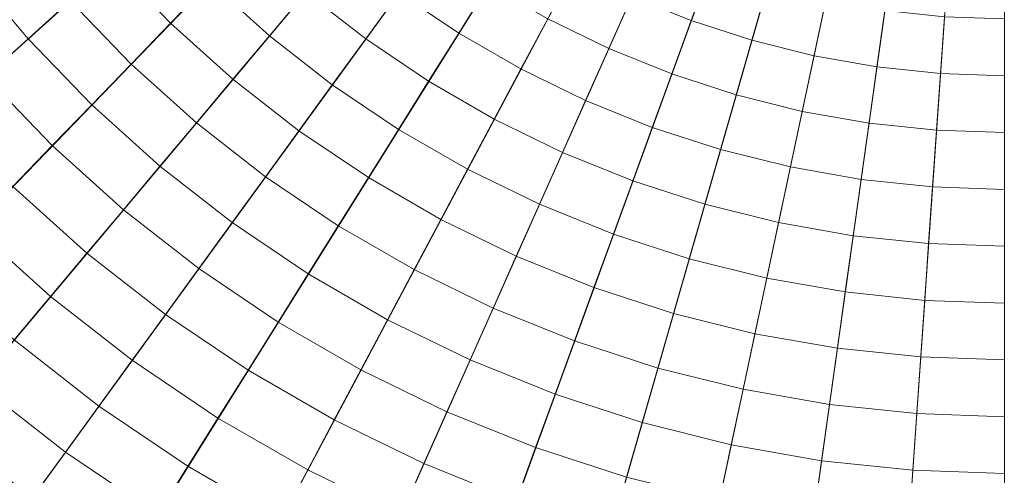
# Model space of a CAD drawing. Header units: centimetres. Extents: x -3.01 to 4.18, y -5.46 to 1.74.
# Tile 191 of 256: x 0.08 to 0.59, y -2.53 to -2.3. Entities that reach past the tile are written whole.
import ezdxf

# ---------------------------------------------------------------- set-up
doc = ezdxf.new("R2010")
doc.units = ezdxf.units.CM
doc.header["$LTSCALE"] = 2.54
doc.layers.add('Lucido design-1', color=7, linetype='Continuous')

# ---------------------------------------------------------------- blocks, each defined once
blk = doc.blocks.new('Gruppo-1')
at = {"color": 142, "linetype": 'Continuous', "lineweight": 9}
for points in [[(-0.2012, -2.47577, 36.39157), (-0.15636, -2.52921, 36.39157), (0.58636, -1.86046, 36.39157), (-0.2012, -2.47577, 36.39157)], [(0.58636, -1.86046, 37.29882), (-0.15636, -2.52921, 37.29882), (-0.2012, -2.47577, 37.29882), (0.58636, -1.86046, 37.29882)], [(-0.15636, -2.52921, 36.39157), (-0.1079, -2.57939, 36.39157), (0.58636, -1.86046, 36.39157), (-0.15636, -2.52921, 36.39157)], [(0.58636, -1.86046, 37.29882), (-0.1079, -2.57939, 37.29882), (-0.15636, -2.52921, 37.29882), (0.58636, -1.86046, 37.29882)], [(-0.1079, -2.57939, 36.39157), (-0.05606, -2.62607, 36.39157), (0.58636, -1.86046, 36.39157), (-0.1079, -2.57939, 36.39157)], [(0.58636, -1.86046, 37.29882), (-0.05606, -2.62607, 37.29882), (-0.1079, -2.57939, 37.29882), (0.58636, -1.86046, 37.29882)], [(-0.05606, -2.62607, 36.39157), (-0.00109, -2.66902, 36.39157), (0.58636, -1.86046, 36.39157), (-0.05606, -2.62607, 36.39157)], [(0.58636, -1.86046, 37.29882), (-0.00109, -2.66902, 37.29882), (-0.05606, -2.62607, 37.29882), (0.58636, -1.86046, 37.29882)], [(-0.00109, -2.66902, 36.39157), (0.05674, -2.70803, 36.39157), (0.58636, -1.86046, 36.39157), (-0.00109, -2.66902, 36.39157)], [(0.58636, -1.86046, 37.29882), (0.05674, -2.70803, 37.29882), (-0.00109, -2.66902, 37.29882), (0.58636, -1.86046, 37.29882)], [(0.05674, -2.70803, 36.39157), (0.11715, -2.74291, 36.39157), (0.58636, -1.86046, 36.39157), (0.05674, -2.70803, 36.39157)], [(0.58636, -1.86046, 37.29882), (0.11715, -2.74291, 37.29882), (0.05674, -2.70803, 37.29882), (0.58636, -1.86046, 37.29882)], [(0.11715, -2.74291, 36.39157), (0.17985, -2.77349, 36.39157), (0.58636, -1.86046, 36.39157), (0.11715, -2.74291, 36.39157)], [(0.58636, -1.86046, 37.29882), (0.17985, -2.77349, 37.29882), (0.11715, -2.74291, 37.29882), (0.58636, -1.86046, 37.29882)], [(0.17985, -2.77349, 36.39157), (0.24453, -2.79962, 36.39157), (0.58636, -1.86046, 36.39157), (0.17985, -2.77349, 36.39157)], [(0.58636, -1.86046, 37.29882), (0.24453, -2.79962, 37.29882), (0.17985, -2.77349, 37.29882), (0.58636, -1.86046, 37.29882)], [(0.24453, -2.79962, 36.39157), (0.31088, -2.82118, 36.39157), (0.58636, -1.86046, 36.39157), (0.24453, -2.79962, 36.39157)], [(0.58636, -1.86046, 37.29882), (0.31088, -2.82118, 37.29882), (0.24453, -2.79962, 37.29882), (0.58636, -1.86046, 37.29882)], [(0.31088, -2.82118, 36.39157), (0.37857, -2.83806, 36.39157), (0.58636, -1.86046, 36.39157), (0.31088, -2.82118, 36.39157)], [(0.58636, -1.86046, 37.29882), (0.37857, -2.83806, 37.29882), (0.31088, -2.82118, 37.29882), (0.58636, -1.86046, 37.29882)], [(0.37857, -2.83806, 36.39157), (0.44727, -2.85017, 36.39157), (0.58636, -1.86046, 36.39157), (0.37857, -2.83806, 36.39157)], [(0.58636, -1.86046, 37.29882), (0.44727, -2.85017, 37.29882), (0.37857, -2.83806, 37.29882), (0.58636, -1.86046, 37.29882)], [(0.44727, -2.85017, 36.39157), (0.51664, -2.85746, 36.39157), (0.58636, -1.86046, 36.39157), (0.44727, -2.85017, 36.39157)], [(0.58636, -1.86046, 37.29882), (0.51664, -2.85746, 37.29882), (0.44727, -2.85017, 37.29882), (0.58636, -1.86046, 37.29882)], [(0.51664, -2.85746, 36.39157), (0.58636, -2.8599, 36.39157), (0.58636, -1.86046, 36.39157), (0.51664, -2.85746, 36.39157)], [(0.58636, -1.86046, 37.29882), (0.58636, -2.8599, 37.29882), (0.51664, -2.85746, 37.29882), (0.58636, -1.86046, 37.29882)]]:
    blk.add_polyline3d(points, dxfattribs=at)
for points in [[(-2.99255, -2.23662, 37.29766), (-2.95759, -2.48536, 37.29766), (0.58423, -1.86084, 37.29766), (0.58421, -1.86069, 37.29766)], [(-2.95759, -2.48536, 37.29766), (-2.90537, -2.73105, 37.29766), (0.58426, -1.86098, 37.29766), (0.58423, -1.86084, 37.29766)], [(-2.90537, -2.73105, 37.29766), (-2.83614, -2.9725, 37.29766), (0.58431, -1.86113, 37.29766), (0.58426, -1.86098, 37.29766)], [(-2.83614, -2.9725, 37.29766), (-2.75023, -3.20853, 37.29766), (0.58436, -1.86127, 37.29766), (0.58431, -1.86113, 37.29766)], [(-2.75023, -3.20853, 37.29766), (-2.64806, -3.43799, 37.29766), (0.58442, -1.86141, 37.29766), (0.58436, -1.86127, 37.29766)], [(-2.64806, -3.43799, 37.29766), (-2.53014, -3.65977, 37.29766), (0.58449, -1.86154, 37.29766), (0.58442, -1.86141, 37.29766)], [(-2.53014, -3.65977, 37.29766), (-2.39704, -3.87279, 37.29766), (0.58457, -1.86167, 37.29766), (0.58449, -1.86154, 37.29766)], [(-2.39704, -3.87279, 37.29766), (-2.24939, -4.076, 37.29766), (0.58466, -1.86179, 37.29766), (0.58457, -1.86167, 37.29766)], [(-2.24939, -4.076, 37.29766), (-2.08794, -4.26841, 37.29766), (0.58475, -1.86191, 37.29766), (0.58466, -1.86179, 37.29766)], [(-2.08794, -4.26841, 37.29766), (-1.91345, -4.4491, 37.29766), (0.58486, -1.86202, 37.29766), (0.58475, -1.86191, 37.29766)], [(-1.91345, -4.4491, 37.29766), (-1.72679, -4.61717, 37.29766), (0.58497, -1.86212, 37.29766), (0.58486, -1.86202, 37.29766)], [(-1.72679, -4.61717, 37.29766), (-1.52886, -4.77181, 37.29766), (0.58509, -1.86221, 37.29766), (0.58497, -1.86212, 37.29766)], [(-1.52886, -4.77181, 37.29766), (-1.32062, -4.91227, 37.29766), (0.58522, -1.86229, 37.29766), (0.58509, -1.86221, 37.29766)], [(-1.32062, -4.91227, 37.29766), (-1.10309, -5.03786, 37.29766), (0.58535, -1.86237, 37.29766), (0.58522, -1.86229, 37.29766)], [(-1.10309, -5.03786, 37.29766), (-0.87733, -5.14797, 37.29766), (0.58548, -1.86244, 37.29766), (0.58535, -1.86237, 37.29766)], [(-0.87733, -5.14797, 37.29766), (-0.64444, -5.24206, 37.29766), (0.58562, -1.86249, 37.29766), (0.58548, -1.86244, 37.29766)], [(-0.64444, -5.24206, 37.29766), (-0.40555, -5.31968, 37.29766), (0.58577, -1.86254, 37.29766), (0.58562, -1.86249, 37.29766)], [(-0.40555, -5.31968, 37.29766), (-0.16184, -5.38045, 37.29766), (0.58591, -1.86258, 37.29766), (0.58577, -1.86254, 37.29766)], [(-0.16184, -5.38045, 37.29766), (0.08553, -5.42407, 37.29766), (0.58606, -1.8626, 37.29766), (0.58591, -1.86258, 37.29766)], [(0.08553, -5.42407, 37.29766), (0.33533, -5.45032, 37.29766), (0.58621, -1.86262, 37.29766), (0.58606, -1.8626, 37.29766)], [(0.33533, -5.45032, 37.29766), (0.58636, -5.45909, 37.29766), (0.58636, -1.86262, 37.29766), (0.58621, -1.86262, 37.29766)], [(0.15184, -2.2517, 38.37617), (0.18019, -2.28106, 38.37617), (0.16001, -2.30196, 38.37352), (0.13025, -2.27115, 38.37352)], [(0.07982, -2.25621, 38.37078), (0.10866, -2.29058, 38.37078), (0.08709, -2.31001, 38.36793), (0.05694, -2.27409, 38.36793)], [(0.20038, -2.26015, 38.37871), (0.2292, -2.2861, 38.37871), (0.21052, -2.30837, 38.37617), (0.18019, -2.28106, 38.37617)], [(0.24789, -2.26383, 38.38116), (0.27685, -2.28646, 38.38116), (0.25977, -2.30998, 38.37871), (0.2292, -2.2861, 38.37871)], [(0.29395, -2.26293, 38.3835), (0.32274, -2.28235, 38.3835), (0.30732, -2.30701, 38.38116), (0.27685, -2.28646, 38.38116)], [(0.40768, -2.26178, 38.38789), (0.43611, -2.27326, 38.38789), (0.42616, -2.30061, 38.38574), (0.39585, -2.28836, 38.38574)], [(0.05694, -2.27409, 38.36793), (0.08709, -2.31001, 38.36793), (0.06551, -2.32943, 38.36498), (0.03407, -2.29196, 38.36498)], [(0.13025, -2.27115, 38.37352), (0.16001, -2.30196, 38.37352), (0.13983, -2.32286, 38.37078), (0.10866, -2.29058, 38.37078)], [(0.36646, -2.27403, 38.38574), (0.39585, -2.28836, 38.38574), (0.38402, -2.31493, 38.3835), (0.35281, -2.29971, 38.3835)], [(0.43611, -2.27326, 38.38789), (0.46527, -2.28274, 38.38789), (0.45725, -2.31071, 38.38574), (0.42616, -2.30061, 38.38574)], [(0.18019, -2.28106, 38.37617), (0.21052, -2.30837, 38.37617), (0.19184, -2.33063, 38.37352), (0.16001, -2.30196, 38.37352)], [(0.32274, -2.28235, 38.3835), (0.35281, -2.29971, 38.3835), (0.33915, -2.32539, 38.38116), (0.30732, -2.30701, 38.38116)], [(0.46527, -2.28274, 38.38789), (0.49503, -2.29016, 38.38789), (0.48898, -2.31862, 38.38574), (0.45725, -2.31071, 38.38574)], [(0.10866, -2.29058, 38.37078), (0.13983, -2.32286, 38.37078), (0.11966, -2.34374, 38.36793), (0.08709, -2.31001, 38.36793)], [(0.2292, -2.2861, 38.37871), (0.25977, -2.30998, 38.37871), (0.24268, -2.3335, 38.37617), (0.21052, -2.30837, 38.37617)], [(0.27685, -2.28646, 38.38116), (0.30732, -2.30701, 38.38116), (0.29192, -2.33167, 38.37871), (0.25977, -2.30998, 38.37871)], [(0.39585, -2.28836, 38.38574), (0.42616, -2.30061, 38.38574), (0.41621, -2.32794, 38.3835), (0.38402, -2.31493, 38.3835)], [(0.49503, -2.29016, 38.38789), (0.52522, -2.29548, 38.38789), (0.52117, -2.3243, 38.38574), (0.48898, -2.31862, 38.38574)], [(0.52522, -2.29548, 38.38789), (0.55572, -2.29869, 38.38789), (0.55369, -2.32771, 38.38574), (0.52117, -2.3243, 38.38574)], [(0.35281, -2.29971, 38.3835), (0.38402, -2.31493, 38.3835), (0.37219, -2.3415, 38.38116), (0.33915, -2.32539, 38.38116)], [(0.42616, -2.30061, 38.38574), (0.45725, -2.31071, 38.38574), (0.44924, -2.33867, 38.3835), (0.41621, -2.32794, 38.3835)], [(0.55572, -2.29869, 38.38789), (0.58636, -2.29976, 38.38789), (0.58636, -2.32885, 38.38574), (0.55369, -2.32771, 38.38574)], [(0.16001, -2.30196, 38.37352), (0.19184, -2.33063, 38.37352), (0.17317, -2.35288, 38.37078), (0.13983, -2.32286, 38.37078)], [(0.08709, -2.31001, 38.36793), (0.11966, -2.34374, 38.36793), (0.0995, -2.36462, 38.36498), (0.06551, -2.32943, 38.36498)], [(0.21052, -2.30837, 38.37617), (0.24268, -2.3335, 38.37617), (0.2256, -2.357, 38.37352), (0.19184, -2.33063, 38.37352)], [(0.25977, -2.30998, 38.37871), (0.29192, -2.33167, 38.37871), (0.27652, -2.35632, 38.37617), (0.24268, -2.3335, 38.37617)], [(0.30732, -2.30701, 38.38116), (0.33915, -2.32539, 38.38116), (0.3255, -2.35106, 38.37871), (0.29192, -2.33167, 38.37871)], [(0.45725, -2.31071, 38.38574), (0.48898, -2.31862, 38.38574), (0.48293, -2.34707, 38.3835), (0.44924, -2.33867, 38.3835)], [(0.38402, -2.31493, 38.3835), (0.41621, -2.32794, 38.3835), (0.40627, -2.35527, 38.38116), (0.37219, -2.3415, 38.38116)], [(0.48898, -2.31862, 38.38574), (0.52117, -2.3243, 38.38574), (0.51712, -2.3531, 38.3835), (0.48293, -2.34707, 38.3835)], [(0.13983, -2.32286, 38.37078), (0.17317, -2.35288, 38.37078), (0.15451, -2.37512, 38.36793), (0.11966, -2.34374, 38.36793)], [(0.33915, -2.32539, 38.38116), (0.37219, -2.3415, 38.38116), (0.36036, -2.36806, 38.37871), (0.3255, -2.35106, 38.37871)], [(0.52117, -2.3243, 38.38574), (0.55369, -2.32771, 38.38574), (0.55166, -2.35673, 38.3835), (0.51712, -2.3531, 38.3835)], [(0.06551, -2.32943, 38.36498), (0.0995, -2.36462, 38.36498), (0.07934, -2.3855, 38.36193), (0.04395, -2.34885, 38.36193)], [(0.19184, -2.33063, 38.37352), (0.2256, -2.357, 38.37352), (0.20853, -2.3805, 38.37078), (0.17317, -2.35288, 38.37078)], [(0.41621, -2.32794, 38.3835), (0.44924, -2.33867, 38.3835), (0.44122, -2.36663, 38.38116), (0.40627, -2.35527, 38.38116)], [(0.55369, -2.32771, 38.38574), (0.58636, -2.32885, 38.38574), (0.58636, -2.35794, 38.3835), (0.55166, -2.35673, 38.3835)], [(0.24268, -2.3335, 38.37617), (0.27652, -2.35632, 38.37617), (0.26112, -2.38096, 38.37352), (0.2256, -2.357, 38.37352)], [(0.29192, -2.33167, 38.37871), (0.3255, -2.35106, 38.37871), (0.31186, -2.37672, 38.37617), (0.27652, -2.35632, 38.37617)], [(0.44924, -2.33867, 38.3835), (0.48293, -2.34707, 38.3835), (0.47688, -2.37552, 38.38116), (0.44122, -2.36663, 38.38116)], [(0.11966, -2.34374, 38.36793), (0.15451, -2.37512, 38.36793), (0.13585, -2.39736, 38.36498), (0.0995, -2.36462, 38.36498)], [(0.37219, -2.3415, 38.38116), (0.40627, -2.35527, 38.38116), (0.39632, -2.38259, 38.37871), (0.36036, -2.36806, 38.37871)], [(0.3255, -2.35106, 38.37871), (0.36036, -2.36806, 38.37871), (0.34854, -2.39461, 38.37617), (0.31186, -2.37672, 38.37617)], [(0.48293, -2.34707, 38.3835), (0.51712, -2.3531, 38.3835), (0.51308, -2.3819, 38.38116), (0.47688, -2.37552, 38.38116)], [(0.17317, -2.35288, 38.37078), (0.20853, -2.3805, 38.37078), (0.19146, -2.40399, 38.36793), (0.15451, -2.37512, 38.36793)], [(0.40627, -2.35527, 38.38116), (0.44122, -2.36663, 38.38116), (0.43321, -2.39457, 38.37871), (0.39632, -2.38259, 38.37871)], [(0.51712, -2.3531, 38.3835), (0.55166, -2.35673, 38.3835), (0.54963, -2.38574, 38.38116), (0.51308, -2.3819, 38.38116)], [(0.2256, -2.357, 38.37352), (0.26112, -2.38096, 38.37352), (0.24573, -2.40559, 38.37078), (0.20853, -2.3805, 38.37078)], [(0.27652, -2.35632, 38.37617), (0.31186, -2.37672, 38.37617), (0.29822, -2.40238, 38.37352), (0.26112, -2.38096, 38.37352)], [(0.55166, -2.35673, 38.3835), (0.58636, -2.35794, 38.3835), (0.58636, -2.38703, 38.38116), (0.54963, -2.38574, 38.38116)], [(0.0995, -2.36462, 38.36498), (0.13585, -2.39736, 38.36498), (0.1172, -2.41958, 38.36193), (0.07934, -2.3855, 38.36193)], [(0.36036, -2.36806, 38.37871), (0.39632, -2.38259, 38.37871), (0.38638, -2.4099, 38.37617), (0.34854, -2.39461, 38.37617)], [(0.44122, -2.36663, 38.38116), (0.47688, -2.37552, 38.38116), (0.47084, -2.40396, 38.37871), (0.43321, -2.39457, 38.37871)], [(0.15451, -2.37512, 38.36793), (0.19146, -2.40399, 38.36793), (0.1744, -2.42748, 38.36498), (0.13585, -2.39736, 38.36498)], [(0.47688, -2.37552, 38.38116), (0.51308, -2.3819, 38.38116), (0.50903, -2.41069, 38.37871), (0.47084, -2.40396, 38.37871)], [(0.20853, -2.3805, 38.37078), (0.24573, -2.40559, 38.37078), (0.23034, -2.43021, 38.36793), (0.19146, -2.40399, 38.36793)], [(0.26112, -2.38096, 38.37352), (0.29822, -2.40238, 38.37352), (0.28458, -2.42802, 38.37078), (0.24573, -2.40559, 38.37078)], [(0.31186, -2.37672, 38.37617), (0.34854, -2.39461, 38.37617), (0.33672, -2.42116, 38.37352), (0.29822, -2.40238, 38.37352)], [(0.07934, -2.3855, 38.36193), (0.1172, -2.41958, 38.36193), (0.09856, -2.4418, 38.35878), (0.05919, -2.40636, 38.35878)], [(0.39632, -2.38259, 38.37871), (0.43321, -2.39457, 38.37871), (0.4252, -2.42251, 38.37617), (0.38638, -2.4099, 38.37617)], [(0.51308, -2.3819, 38.38116), (0.54963, -2.38574, 38.38116), (0.5476, -2.41475, 38.37871), (0.50903, -2.41069, 38.37871)], [(0.54963, -2.38574, 38.38116), (0.58636, -2.38703, 38.38116), (0.58636, -2.4161, 38.37871), (0.5476, -2.41475, 38.37871)], [(0.34854, -2.39461, 38.37617), (0.38638, -2.4099, 38.37617), (0.37644, -2.43721, 38.37352), (0.33672, -2.42116, 38.37352)], [(0.43321, -2.39457, 38.37871), (0.47084, -2.40396, 38.37871), (0.46479, -2.43239, 38.37617), (0.4252, -2.42251, 38.37617)], [(0.13585, -2.39736, 38.36498), (0.1744, -2.42748, 38.36498), (0.15735, -2.45095, 38.36193), (0.1172, -2.41958, 38.36193)], [(0.05919, -2.40636, 38.35878), (0.09856, -2.4418, 38.35878), (0.07992, -2.46402, 38.35553), (0.03905, -2.42722, 38.35553)], [(0.19146, -2.40399, 38.36793), (0.23034, -2.43021, 38.36793), (0.21496, -2.45483, 38.36498), (0.1744, -2.42748, 38.36498)], [(0.24573, -2.40559, 38.37078), (0.28458, -2.42802, 38.37078), (0.27095, -2.45366, 38.36793), (0.23034, -2.43021, 38.36793)], [(0.29822, -2.40238, 38.37352), (0.33672, -2.42116, 38.37352), (0.32491, -2.44769, 38.37078), (0.28458, -2.42802, 38.37078)], [(0.47084, -2.40396, 38.37871), (0.50903, -2.41069, 38.37871), (0.50499, -2.43947, 38.37617), (0.46479, -2.43239, 38.37617)], [(0.38638, -2.4099, 38.37617), (0.4252, -2.42251, 38.37617), (0.41719, -2.45044, 38.37352), (0.37644, -2.43721, 38.37352)], [(0.50903, -2.41069, 38.37871), (0.5476, -2.41475, 38.37871), (0.54557, -2.44374, 38.37617), (0.50499, -2.43947, 38.37617)], [(0.5476, -2.41475, 38.37871), (0.58636, -2.4161, 38.37871), (0.58636, -2.44516, 38.37617), (0.54557, -2.44374, 38.37617)], [(0.1172, -2.41958, 38.36193), (0.15735, -2.45095, 38.36193), (0.1403, -2.47442, 38.35878), (0.09856, -2.4418, 38.35878)], [(0.33672, -2.42116, 38.37352), (0.37644, -2.43721, 38.37352), (0.36651, -2.4645, 38.37078), (0.32491, -2.44769, 38.37078)], [(0.4252, -2.42251, 38.37617), (0.46479, -2.43239, 38.37617), (0.45875, -2.46081, 38.37352), (0.41719, -2.45044, 38.37352)], [(0.1744, -2.42748, 38.36498), (0.21496, -2.45483, 38.36498), (0.19958, -2.47944, 38.36193), (0.15735, -2.45095, 38.36193)], [(0.23034, -2.43021, 38.36793), (0.27095, -2.45366, 38.36793), (0.25732, -2.47929, 38.36498), (0.21496, -2.45483, 38.36498)], [(0.28458, -2.42802, 38.37078), (0.32491, -2.44769, 38.37078), (0.3131, -2.47422, 38.36793), (0.27095, -2.45366, 38.36793)], [(0.46479, -2.43239, 38.37617), (0.50499, -2.43947, 38.37617), (0.50094, -2.46825, 38.37352), (0.45875, -2.46081, 38.37352)], [(0.37644, -2.43721, 38.37352), (0.41719, -2.45044, 38.37352), (0.40918, -2.47836, 38.37078), (0.36651, -2.4645, 38.37078)], [(0.50499, -2.43947, 38.37617), (0.54557, -2.44374, 38.37617), (0.54355, -2.47272, 38.37352), (0.50094, -2.46825, 38.37352)], [(0.09856, -2.4418, 38.35878), (0.1403, -2.47442, 38.35878), (0.12325, -2.49787, 38.35553), (0.07992, -2.46402, 38.35553)], [(0.54557, -2.44374, 38.37617), (0.58636, -2.44516, 38.37617), (0.58636, -2.47422, 38.37352), (0.54355, -2.47272, 38.37352)], [(0.15735, -2.45095, 38.36193), (0.19958, -2.47944, 38.36193), (0.18421, -2.50404, 38.35878), (0.1403, -2.47442, 38.35878)], [(0.32491, -2.44769, 38.37078), (0.36651, -2.4645, 38.37078), (0.35658, -2.49179, 38.36793), (0.3131, -2.47422, 38.36793)], [(0.41719, -2.45044, 38.37352), (0.45875, -2.46081, 38.37352), (0.45271, -2.48922, 38.37078), (0.40918, -2.47836, 38.37078)], [(0.21496, -2.45483, 38.36498), (0.25732, -2.47929, 38.36498), (0.2437, -2.50491, 38.36193), (0.19958, -2.47944, 38.36193)], [(0.27095, -2.45366, 38.36793), (0.3131, -2.47422, 38.36793), (0.30129, -2.50074, 38.36498), (0.25732, -2.47929, 38.36498)], [(0.45875, -2.46081, 38.37352), (0.50094, -2.46825, 38.37352), (0.4969, -2.49701, 38.37078), (0.45271, -2.48922, 38.37078)], [(0.07992, -2.46402, 38.35553), (0.12325, -2.49787, 38.35553), (0.10622, -2.52132, 38.35218), (0.06129, -2.48622, 38.35218)], [(0.36651, -2.4645, 38.37078), (0.40918, -2.47836, 38.37078), (0.40118, -2.50628, 38.36793), (0.35658, -2.49179, 38.36793)], [(0.50094, -2.46825, 38.37352), (0.54355, -2.47272, 38.37352), (0.54152, -2.5017, 38.37078), (0.4969, -2.49701, 38.37078)], [(0.1403, -2.47442, 38.35878), (0.18421, -2.50404, 38.35878), (0.16885, -2.52862, 38.35553), (0.12325, -2.49787, 38.35553)], [(0.3131, -2.47422, 38.36793), (0.35658, -2.49179, 38.36793), (0.34665, -2.51906, 38.36498), (0.30129, -2.50074, 38.36498)], [(0.54355, -2.47272, 38.37352), (0.58636, -2.47422, 38.37352), (0.58636, -2.50327, 38.37078), (0.54152, -2.5017, 38.37078)], [(0.19958, -2.47944, 38.36193), (0.2437, -2.50491, 38.36193), (0.23008, -2.53052, 38.35878), (0.18421, -2.50404, 38.35878)], [(0.25732, -2.47929, 38.36498), (0.30129, -2.50074, 38.36498), (0.28949, -2.52724, 38.36193), (0.2437, -2.50491, 38.36193)], [(0.40918, -2.47836, 38.37078), (0.45271, -2.48922, 38.37078), (0.44668, -2.51762, 38.36793), (0.40118, -2.50628, 38.36793)], [(0.06129, -2.48622, 38.35218), (0.10622, -2.52132, 38.35218), (0.08919, -2.54476, 38.34873), (0.04267, -2.50841, 38.34873)], [(0.35658, -2.49179, 38.36793), (0.40118, -2.50628, 38.36793), (0.39318, -2.53418, 38.36498), (0.34665, -2.51906, 38.36498)], [(0.45271, -2.48922, 38.37078), (0.4969, -2.49701, 38.37078), (0.49286, -2.52576, 38.36793), (0.44668, -2.51762, 38.36793)], [(0.4969, -2.49701, 38.37078), (0.54152, -2.5017, 38.37078), (0.5395, -2.53067, 38.36793), (0.49286, -2.52576, 38.36793)], [(0.12325, -2.49787, 38.35553), (0.16885, -2.52862, 38.35553), (0.15349, -2.5532, 38.35218), (0.10622, -2.52132, 38.35218)], [(0.30129, -2.50074, 38.36498), (0.34665, -2.51906, 38.36498), (0.33673, -2.54633, 38.36193), (0.28949, -2.52724, 38.36193)], [(0.54152, -2.5017, 38.37078), (0.58636, -2.50327, 38.37078), (0.58636, -2.5323, 38.36793), (0.5395, -2.53067, 38.36793)], [(0.18421, -2.50404, 38.35878), (0.23008, -2.53052, 38.35878), (0.21647, -2.55612, 38.35553), (0.16885, -2.52862, 38.35553)], [(0.2437, -2.50491, 38.36193), (0.28949, -2.52724, 38.36193), (0.27769, -2.55374, 38.35878), (0.23008, -2.53052, 38.35878)], [(0.40118, -2.50628, 38.36793), (0.44668, -2.51762, 38.36793), (0.44064, -2.54601, 38.36498), (0.39318, -2.53418, 38.36498)], [(0.04267, -2.50841, 38.34873), (0.08919, -2.54476, 38.34873), (0.07217, -2.56819, 38.34518), (0.02405, -2.53059, 38.34518)], [(0.10622, -2.52132, 38.35218), (0.15349, -2.5532, 38.35218), (0.13813, -2.57777, 38.34873), (0.08919, -2.54476, 38.34873)], [(0.34665, -2.51906, 38.36498), (0.39318, -2.53418, 38.36498), (0.38518, -2.56207, 38.36193), (0.33673, -2.54633, 38.36193)], [(0.44668, -2.51762, 38.36793), (0.49286, -2.52576, 38.36793), (0.48882, -2.55451, 38.36498), (0.44064, -2.54601, 38.36498)], [(0.28949, -2.52724, 38.36193), (0.33673, -2.54633, 38.36193), (0.32681, -2.57358, 38.35878), (0.27769, -2.55374, 38.35878)], [(0.49286, -2.52576, 38.36793), (0.5395, -2.53067, 38.36793), (0.53747, -2.55962, 38.36498), (0.48882, -2.55451, 38.36498)], [(0.16885, -2.52862, 38.35553), (0.21647, -2.55612, 38.35553), (0.20286, -2.58171, 38.35218), (0.15349, -2.5532, 38.35218)], [(0.23008, -2.53052, 38.35878), (0.27769, -2.55374, 38.35878), (0.2659, -2.58023, 38.35553), (0.21647, -2.55612, 38.35553)], [(0.5395, -2.53067, 38.36793), (0.58636, -2.5323, 38.36793), (0.58636, -2.56133, 38.36498), (0.53747, -2.55962, 38.36498)]]:
    blk.add_3dface(points, dxfattribs=at)

msp = doc.modelspace()

# ---------------------------------------------------------------- block references
at = {"layer": 'Lucido design-1', "color": 7}
msp.add_blockref('Gruppo-1', (0, 0), dxfattribs=at)

doc.saveas('drawing.dxf')
